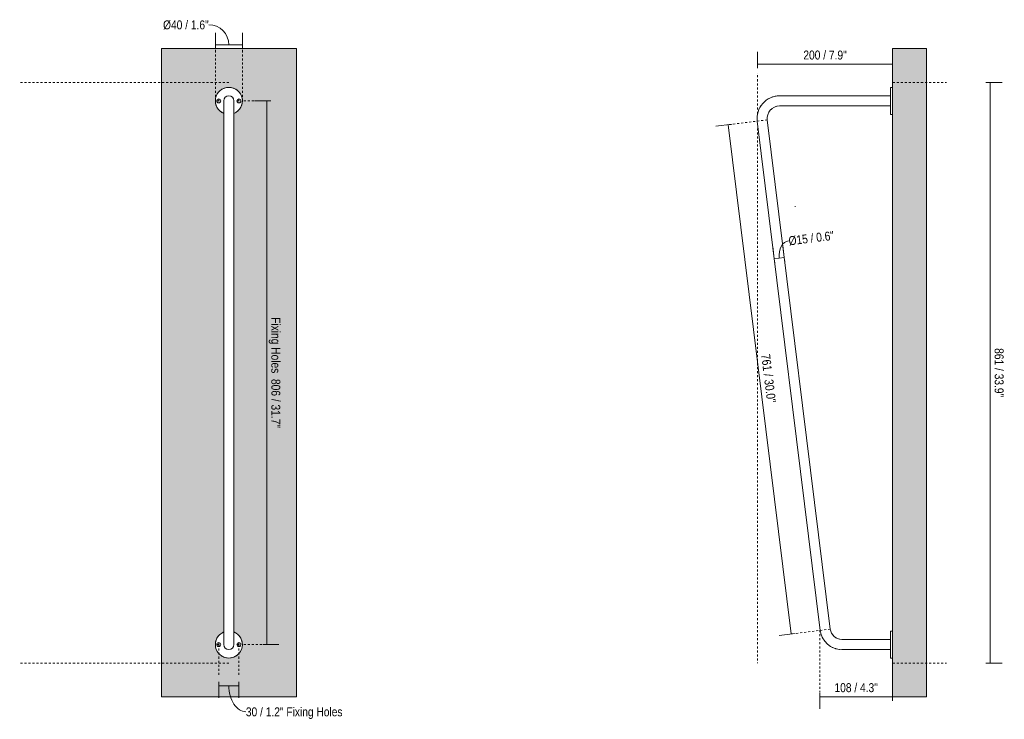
# Model space of a CAD drawing. Header units: millimetres. Extents: x -6889 to -5430, y -225 to 6891.
# Tile 1 of 2: x -6889 to -5430, y -225 to 813. Entities that reach past the tile are written whole.
import ezdxf

# ---------------------------------------------------------------- set-up
doc = ezdxf.new("R2010")
doc.units = ezdxf.units.MM
doc.linetypes.add('Dash', pattern=[6, 3, -3])
doc.layers.add('A-ANNO-DIMS', color=7, linetype='Dash', lineweight=9, true_color=0xd2d2d2)
for name, color, linetype, lineweight in [('A-ANNO-DIMS-6', 7, 'Continuous', 9), ('A-WALL', 7, 'Continuous', 9), ('E-LITE-EQPM', 7, 'Continuous', 20)]:
    doc.layers.add(name, color=color, linetype=linetype, lineweight=lineweight)
doc.styles.add('Arial Narrow', font='ARIALN.TTF', dxfattribs={"height": 13.2})
doc.dimstyles.new('FARO_-_2_2mm_Arial_Narrow_mm_Inch_Left', dxfattribs={"dimscale": 304.8, "dimtxt": 13.509289, "dimasz": 0, "dimexe": 0.059055, "dimexo": 0.0625, "dimgap": 0.009843, "dimtad": 1, "dimdec": 0, "dimzin": 0, "dimdsep": 46, "dimtxsty": 'Arial Narrow', "dimblk1": 'NONE', "dimblk2": 'NONE', "dimsah": 1, "dimcen": 0.09, "dimadec": 0, "dimazin": 0, "dimtfac": 1, "dimtdec": 4, "dimtix": 1, "dimtmove": 1, "dimatfit": 3, "dimfxl": 0.019685, "dimfxlon": 1, "dimtvp": 1, "dimtolj": 1, "dimtzin": 0, "dimarcsym": 2})
doc.dimstyles.new('FARO_-_2_2mm_Arial_Narrow_mm_Inch_Left_1', dxfattribs={"dimscale": 304.8, "dimtxt": 13.509289, "dimasz": 0, "dimexe": 0.059055, "dimexo": 0.0625, "dimgap": 0.009843, "dimtad": 1, "dimdec": 0, "dimzin": 0, "dimdsep": 46, "dimtxsty": 'Arial Narrow', "dimblk1": 'NONE', "dimblk2": 'NONE', "dimsah": 1, "dimcen": 0.09, "dimadec": 0, "dimazin": 0, "dimtfac": 1, "dimtdec": 4, "dimtix": 1, "dimtmove": 0, "dimatfit": 3, "dimfxl": 0.019685, "dimfxlon": 1, "dimtvp": 1, "dimtolj": 1, "dimtzin": 0, "dimarcsym": 2})
doc.dimstyles.new('FARO_-_2_2mm_Arial_Narrow_mm_Inch_Right', dxfattribs={"dimscale": 304.8, "dimtxt": 13.509289, "dimasz": 0, "dimexe": 0.059055, "dimexo": 0.0625, "dimgap": 0.009843, "dimtad": 1, "dimdec": 0, "dimzin": 0, "dimdsep": 46, "dimtxsty": 'Arial Narrow', "dimblk1": 'NONE', "dimblk2": 'NONE', "dimsah": 1, "dimcen": 0.09, "dimadec": 0, "dimazin": 0, "dimtfac": 1, "dimtdec": 4, "dimtix": 1, "dimtmove": 0, "dimatfit": 3, "dimfxl": 0.019685, "dimfxlon": 1, "dimtvp": 1, "dimtolj": 1, "dimtzin": 0, "dimarcsym": 2})
doc.dimstyles.new('FARO_-_2_2mm_Arial_Narrow_mm_Inch_Right_1', dxfattribs={"dimscale": 304.8, "dimtxt": 13.509289, "dimasz": 0, "dimexe": 0.059055, "dimexo": 0.0625, "dimgap": 0.009843, "dimtad": 1, "dimdec": 0, "dimzin": 0, "dimdsep": 46, "dimtxsty": 'Arial Narrow', "dimblk1": 'NONE', "dimblk2": 'NONE', "dimsah": 1, "dimcen": 0.09, "dimadec": 0, "dimazin": 0, "dimtfac": 1, "dimtdec": 4, "dimtix": 1, "dimtmove": 1, "dimatfit": 3, "dimfxl": 0.019685, "dimfxlon": 1, "dimtvp": 1, "dimtolj": 1, "dimtzin": 0, "dimarcsym": 2})

# ---------------------------------------------------------------- blocks, each defined once
blk = doc.blocks.new('20165 - 20165 WHIZZ Black wall lamp accessory-556166-Alzado_PDF')
at = {"layer": 'E-LITE-EQPM'}
for centre, start, end in [((-6579.5, 692.2), 133.8991, 160.0574), ((-6579.5, 692.2), 120.7239, 130.5141), ((-6579.5, 692.2), 107.0668, 116.3563), ((-6579.5, 692.2), 90, 103.0638), ((-6579.5, 692.2), 76.9362, 90), ((-6579.5, 692.2), 63.6437, 72.9332), ((-6579.5, 692.2), 49.4859, 59.2761), ((-6579.5, 692.2), 19.9426, 46.1009), ((-6579.5, 692.2), 177.7429, 203.8815), ((-6579.5, 692.2), 164.3484, 173.5389), ((-6579.5, 692.2), 336.1185, 2.2571), ((-6579.5, 692.2), 6.4611, 15.6516), ((-6579.5, 692.2), 207.5687, 217.0974), ((-6579.5, 692.2), 221.4833, 230.9125), ((-6579.5, 692.2), 234.7229, 247.9608), ((-6579.5, 692.2), 292.0392, 305.2771), ((-6579.5, 692.2), 309.0875, 318.2914), ((-6579.5, 692.2), 322.9026, 332.4313), ((-6579.5, -113.8), 142.9026, 152.4313), ((-6579.5, -113.8), 129.0875, 138.5167), ((-6579.5, -113.8), 112.0392, 125.2771), ((-6579.5, -113.8), 54.7229, 67.9608), ((-6579.5, -113.8), 41.7086, 50.9125), ((-6579.5, -113.8), 27.5687, 37.0974), ((-6579.5, -113.8), 156.1185, 182.2571), ((-6579.5, -113.8), 186.4611, 195.6516), ((-6579.5, -113.8), 357.7429, 23.8815), ((-6579.5, -113.8), 344.3484, 353.5389), ((-6579.5, -113.8), 199.9426, 226.1009), ((-6579.5, -113.8), 229.4859, 239.2761), ((-6579.5, -113.8), 300.7239, 310.5141), ((-6579.5, -113.8), 313.8991, 340.0574), ((-6579.5, -113.8), 243.6437, 252.9332), ((-6579.5, -113.8), 256.9362, 270), ((-6579.5, -113.8), 270, 283.0638), ((-6579.5, -113.8), 287.0668, 296.3563)]:
    blk.add_arc(centre, 20, start, end, dxfattribs=at)
blk = doc.blocks.new('20165 - 20165 WHIZZ Black wall lamp accessory-556166-Lateral_PDF')
at = {"layer": 'E-LITE-EQPM'}
for p, q in [((-3269, 712.2), (-3272, 712.2)), ((-3272, 712.2), (-3272, 699.7)), ((-3452.1, 695.9), (-3452.4, 695.8)), ((-3451.9, 676.4), (-3451.2, 677.4)), ((-3449.2, 679.6), (-3448, 680.6)), ((-3445.8, 682.2), (-3444.3, 682.9)), ((-3441.9, 683.9), (-3440.2, 684.3)), ((-3272, 684.7), (-3272, 672.2)), ((-3272, 672.2), (-3269, 672.2)), ((-3376.5, -92.7), (-3376.4, -92.9)), ((-3360.3, -95.5), (-3360.8, -94.1)), ((-3358.2, -99.2), (-3359.3, -97.5)), ((-3355.4, -102.2), (-3357.1, -100.5)), ((-3269, -93.8), (-3272, -93.8)), ((-3272, -93.8), (-3272, -106.3)), ((-3370.6, -107.7), (-3370.6, -107.7)), ((-3352, -104.4), (-3354.2, -103)), ((-3348.2, -105.8), (-3351.9, -104.5)), ((-3348.2, -121), (-3347.8, -121.1)), ((-3344.3, -121.3), (-3344.2, -121.3)), ((-3272, -121.3), (-3272, -133.8)), ((-3272, -133.8), (-3269, -133.8))]:
    blk.add_line(p, q, dxfattribs=at)
at = {"layer": 'E-LITE-EQPM', "flags": 128}
for points in [[(-3460.1, 690), (-3461.1, 689), (-3461.6, 688.4)], [(-3456.3, 693.2), (-3457, 692.8), (-3457.8, 692)], [(-3446.3, 698.2), (-3447.4, 697.9), (-3447.9, 697.7)], [(-3441.4, 699.3), (-3442, 699.3), (-3443, 699.1)], [(-3468.4, 676.2), (-3469, 674.7), (-3469.1, 674.2)], [(-3466.6, 680.9), (-3467.1, 679.9), (-3467.5, 678.9)], [(-3464.1, 685.3), (-3464.5, 684.7), (-3465.2, 683.4)], [(-3470, 665.1), (-3470, 663.8), (-3469.8, 662.1)], [(-3469.8, 670.2), (-3469.9, 669.3), (-3469.9, 667.7)], [(-3375.5, -97.3), (-3375.3, -98), (-3375, -99)], [(-3373.7, -102.3), (-3373.4, -103.1), (-3373.2, -103.4)], [(-3367.3, -111.5), (-3367.1, -111.9), (-3366.8, -112.1)], [(-3358.4, -118), (-3358.2, -118.1), (-3357.9, -118.2)], [(-3353.6, -119.8), (-3353.2, -120), (-3352.9, -120)]]:
    blk.add_lwpolyline(points, dxfattribs=at)
blk = doc.blocks.new('DIMBLOCK1-Alzado_PDF')
at = {"layer": 'A-ANNO-DIMS-6', "color": 251, "true_color": 0x5b5b5b, "transparency": 16777216}
for p, q in [((-6599.5, 769.1), (-6599.5, 793.1)), ((-6559.5, 769.1), (-6559.5, 793.1)), ((-6599.5, 775.1), (-6559.5, 775.1)), ((-6599.5, 775.1), (-6599.5, 769.1)), ((-6559.5, 775.1), (-6559.5, 769.1))]:
    blk.add_line(p, q, dxfattribs=at)
blk.add_ellipse((-6609.2, 775.1), major_axis=(0, 30.1), ratio=0.986813, start_param=4.712389, end_param=6.283185, dxfattribs=at)
at = {"layer": 'A-ANNO-DIMS-6', "color": 0, "transparency": 16777216, "insert": (-6677, 811.5), "char_height": 13.2, "width": 81.313, "attachment_point": 1, "line_spacing_factor": 0.974696, "style": 'Arial Narrow'}
blk.add_mtext('Ø40 / 1.6"', dxfattribs=at)
blk = doc.blocks.new('_None')
blk = doc.blocks.new('DIMBLOCK2-Alzado_PDF')
at = {"layer": 'A-ANNO-DIMS-6', "color": 251, "true_color": 0x5b5b5b, "transparency": 16777216}
for p, q in [((-6523.2, 692.2), (-6541.3, 692.2)), ((-6523.3, -113.8), (-6523.3, 692.2)), ((-6523.3, 692.2), (-6517.3, 692.2)), ((-6529.3, -113.8), (-6505.3, -113.8)), ((-6523.3, -113.8), (-6529.3, -113.8))]:
    blk.add_line(p, q, dxfattribs=at)
at = {"layer": 'A-ANNO-DIMS-6', "color": 0, "transparency": 16777216, "insert": (-6503.3, 371.5), "char_height": 13.2, "width": 197.364, "attachment_point": 1, "rotation": 270, "line_spacing_factor": 0.974696, "style": 'Arial Narrow'}
blk.add_mtext('Fixing Holes  806 / 31.7"', dxfattribs=at)
blk = doc.blocks.new('DIMBLOCK3-Alzado_PDF')
at = {"layer": 'A-ANNO-DIMS-6', "color": 251, "true_color": 0x5b5b5b, "transparency": 16777216}
for p, q in [((-6594.5, -168.9), (-6594.5, -192.9)), ((-6594.5, -174.9), (-6594.5, -168.9)), ((-6594.5, -174.9), (-6564.5, -174.9)), ((-6564.5, -168.9), (-6564.5, -192.9)), ((-6564.5, -174.9), (-6564.5, -168.9))]:
    blk.add_line(p, q, dxfattribs=at)
blk.add_ellipse((-6554.3, -174.9), major_axis=(0, 38.5), ratio=0.65613, start_param=1.570796, end_param=3.141593, dxfattribs=at)
at = {"layer": 'A-ANNO-DIMS-6', "color": 0, "transparency": 16777216, "insert": (-6554.3, -207), "char_height": 13.2, "width": 182.44, "attachment_point": 1, "line_spacing_factor": 0.974696, "style": 'Arial Narrow'}
blk.add_mtext('30 / 1.2" Fixing Holes  ', dxfattribs=at)
blk = doc.blocks.new('DIMBLOCK4-Lateral_PDF')
at = {"layer": 'A-ANNO-DIMS-6', "color": 251, "true_color": 0x5b5b5b, "transparency": 16777216}
for p, q in [((-5451.5, 719.7), (-5457.5, 719.7)), ((-5451.7, 719.7), (-5433.5, 719.7)), ((-5451.5, 719.7), (-5451.5, -141.3)), ((-5457.5, -141.3), (-5433.5, -141.3)), ((-5451.5, -141.3), (-5457.5, -141.3))]:
    blk.add_line(p, q, dxfattribs=at)
at = {"layer": 'A-ANNO-DIMS-6', "color": 0, "transparency": 16777216, "insert": (-5431.4, 325.6), "char_height": 13.2, "width": 87.231, "attachment_point": 1, "rotation": 270, "line_spacing_factor": 0.974696, "style": 'Arial Narrow'}
blk.add_mtext('861 / 33.9"', dxfattribs=at)
blk = doc.blocks.new('DIMBLOCK5-Lateral_PDF')
at = {"layer": 'A-ANNO-DIMS-6', "color": 251, "true_color": 0x5b5b5b, "transparency": 16777216}
for p, q in [((-5796.1, 740.8), (-5796.1, 764.8)), ((-5595.8, 746.8), (-5796.1, 746.8)), ((-5796.1, 746.8), (-5796.1, 740.8)), ((-5595.8, 746.8), (-5595.8, 752.8)), ((-5595.8, 746.9), (-5595.8, 728.8))]:
    blk.add_line(p, q, dxfattribs=at)
at = {"layer": 'A-ANNO-DIMS-6', "color": 0, "transparency": 16777216, "insert": (-5728.1, 766.8), "char_height": 13.2, "width": 77.196, "attachment_point": 1, "line_spacing_factor": 0.974696, "style": 'Arial Narrow'}
blk.add_mtext('200 / 7.9"', dxfattribs=at)
blk = doc.blocks.new('DIMBLOCK6-Lateral_PDF')
at = {"layer": 'A-ANNO-DIMS-6', "color": 251, "true_color": 0x5b5b5b, "transparency": 16777216}
for p, q in [((-5595.8, -191.4), (-5595.8, -173.2)), ((-5703.8, -185.2), (-5703.8, -209.2)), ((-5703.8, -191.2), (-5703.8, -185.2)), ((-5703.8, -191.2), (-5595.8, -191.2)), ((-5595.8, -191.2), (-5595.8, -197.2))]:
    blk.add_line(p, q, dxfattribs=at)
at = {"layer": 'A-ANNO-DIMS-6', "color": 0, "transparency": 16777216, "insert": (-5682, -171.2), "char_height": 13.2, "width": 77.196, "attachment_point": 1, "line_spacing_factor": 0.974696, "style": 'Arial Narrow'}
blk.add_mtext('108 / 4.3"', dxfattribs=at)
blk = doc.blocks.new('DIMBLOCK7-Lateral_PDF')
at = {"layer": 'A-ANNO-DIMS-6', "color": 251, "true_color": 0x5b5b5b, "transparency": 16777216}
for p, q in [((-5833.7, 657.5), (-5857.6, 654.6)), ((-5839.7, 656.8), (-5833.7, 657.5)), ((-5839.7, 656.8), (-5746.3, -98.2)), ((-5740.4, -97.5), (-5764.2, -100.4)), ((-5746.3, -98.2), (-5740.4, -97.5))]:
    blk.add_line(p, q, dxfattribs=at)
at = {"layer": 'A-ANNO-DIMS-6', "color": 0, "transparency": 16777216, "insert": (-5777.6, 317.8), "char_height": 13.2, "width": 87.231, "attachment_point": 1, "rotation": 277.0501, "line_spacing_factor": 0.974696, "style": 'Arial Narrow'}
blk.add_mtext('761 / 30.0"', dxfattribs=at)
blk = doc.blocks.new('DIMBLOCK8-Lateral_PDF')
at = {"layer": 'A-ANNO-DIMS-6', "color": 251, "true_color": 0x5b5b5b, "transparency": 16777216}
for p, q in [((-5771.3, 458), (-5773.6, 476.1)), ((-5756.5, 459.9), (-5758.7, 477.9)), ((-5771.4, 458.2), (-5756.5, 460)), ((-5771.4, 458.2), (-5770.6, 452.2)), ((-5756.5, 460), (-5755.7, 454.1))]:
    blk.add_line(p, q, dxfattribs=at)
blk.add_ellipse((-5747.1, 461.2), major_axis=(-2.9, 23.6), ratio=0.711773, start_param=0, end_param=1.570796, dxfattribs=at)
at = {"layer": 'A-ANNO-DIMS-6', "color": 0, "transparency": 16777216, "insert": (-5750.8, 491.1), "char_height": 13.2, "width": 81.313, "attachment_point": 1, "rotation": 7.0501, "line_spacing_factor": 0.974696, "style": 'Arial Narrow'}
blk.add_mtext('Ø15 / 0.6"', dxfattribs=at)

msp = doc.modelspace()

# ---------------------------------------------------------------- hatches: boundary and pattern name
at = {"layer": 'A-WALL', "true_color": 0xf7f7f7}
h = msp.add_hatch(color=7, dxfattribs=at)
h.paths.add_polyline_path([(-6479.5, -191.3), (-6479.5, 769.7), (-6679.5, 769.7), (-6679.5, -191.3), (-6574.5, -191.3)], flags=0)
h.paths.add_polyline_path([(-6579.5, -133.8), (-6583.4, -133.4), (-6584.3, -133.1), (-6584.5, -133.1), (-6585.3, -132.8), (-6587.1, -132.2), (-6588.3, -131.6), (-6589.1, -131.3), (-6589.7, -130.9), (-6590.6, -130.4), (-6593.6, -127.9), (-6596.4, -124.5), (-6596.7, -123.8), (-6598, -121.4), (-6598.2, -120.6), (-6598.5, -120), (-6598.7, -119.1), (-6599.1, -117.3), (-6599.4, -115.4), (-6599.5, -115.1), (-6599.5, -114.2), (-6599.5, -113.8), (-6599.1, -109.9), (-6598, -106.1), (-6596.1, -102.6), (-6595.4, -101.7), (-6595, -101.1), (-6594.2, -100.2), (-6593.6, -99.6), (-6590.6, -97.1), (-6587, -95.2), (-6587.1, 673.7), (-6587.1, 673.8), (-6590.6, 675.6), (-6593.6, 678.1), (-6594.4, 679), (-6595, 679.6), (-6595.4, 680.2), (-6596.1, 681.1), (-6598, 684.6), (-6599.2, 688.7), (-6599.3, 690.8), (-6599.5, 692.2), (-6599.4, 693), (-6599.4, 693.7), (-6599.2, 695.1), (-6599.1, 696.1), (-6598.7, 697.6), (-6598.5, 698.5), (-6598.2, 699), (-6598, 699.9), (-6596.1, 703.4), (-6593.6, 706.4), (-6590.6, 708.9), (-6589.7, 709.4), (-6589.1, 709.8), (-6588.3, 710.1), (-6587.1, 710.7), (-6584.8, 711.5), (-6584.5, 711.6), (-6584, 711.7), (-6583.2, 711.9), (-6579.5, 712.2), (-6575.6, 711.9), (-6575, 711.7), (-6574.5, 711.6), (-6573.7, 711.3), (-6571.8, 710.7), (-6570.7, 710.1), (-6569.9, 709.8), (-6569.3, 709.4), (-6568.4, 708.9), (-6565.4, 706.4), (-6562.6, 703), (-6562.3, 702.3), (-6561, 699.9), (-6560.8, 699), (-6560.5, 698.5), (-6560.3, 697.6), (-6559.8, 695.8), (-6559.7, 694.3), (-6559.5, 693.6), (-6559.5, 692.7), (-6559.5, 692.2), (-6559.9, 688.3), (-6561, 684.6), (-6562.9, 681.1), (-6563.6, 680.2), (-6564, 679.6), (-6564.6, 679), (-6565.5, 678), (-6568.4, 675.6), (-6572, 673.7), (-6571.9, -95.3), (-6571.8, -95.3), (-6568.4, -97.1), (-6565.1, -99.9), (-6564.6, -100.6), (-6564, -101.1), (-6563.6, -101.7), (-6562.9, -102.6), (-6561, -106.1), (-6559.8, -110.2), (-6559.6, -112.3), (-6559.5, -113.8), (-6559.6, -114.5), (-6559.6, -115.2), (-6559.8, -116.6), (-6559.9, -117.7), (-6560.3, -119.1), (-6560.5, -120), (-6560.8, -120.6), (-6561, -121.4), (-6562.9, -124.9), (-6565.4, -127.9), (-6568.4, -130.4), (-6569.3, -130.9), (-6569.9, -131.3), (-6570.7, -131.6), (-6571.8, -132.2), (-6574.2, -133), (-6574.5, -133.1), (-6575, -133.2), (-6575.6, -133.4), (-6577.6, -133.6)], flags=0)
h.paths.add_polyline_path([(-6564.5, -116.7), (-6563.7, -116.6), (-6562.9, -116.2), (-6562.4, -115.9), (-6561.9, -115.1), (-6561.6, -114.5), (-6561.5, -113.8), (-6561.6, -113), (-6561.9, -112.3), (-6562.4, -111.7), (-6563, -111.2), (-6563.7, -110.9), (-6564.6, -110.8), (-6565.3, -110.9), (-6566, -111.2), (-6566.7, -111.8), (-6567.1, -112.3), (-6567.4, -113), (-6567.5, -113.8), (-6567.4, -114.5), (-6566.9, -115.4), (-6566.6, -115.9), (-6566, -116.3), (-6565.3, -116.6), (-6564.6, -116.7)], flags=0)
h.paths.add_polyline_path([(-6594.5, -116.7), (-6593.6, -116.6), (-6593, -116.3), (-6592.3, -115.7), (-6591.9, -115.2), (-6591.6, -114.5), (-6591.5, -113.8), (-6591.6, -113), (-6591.9, -112.3), (-6592.4, -111.7), (-6593, -111.2), (-6593.7, -110.9), (-6594.5, -110.8), (-6595.3, -110.9), (-6596.1, -111.3), (-6596.6, -111.7), (-6597.1, -112.3), (-6597.4, -113), (-6597.5, -113.8), (-6597.4, -114.5), (-6596.9, -115.4), (-6596.6, -115.9), (-6596, -116.3), (-6595.3, -116.6)], flags=0)
h.paths.add_polyline_path([(-6564.5, 689.3), (-6563.7, 689.4), (-6562.9, 689.8), (-6562.4, 690.1), (-6561.9, 690.8), (-6561.6, 691.5), (-6561.5, 692.2), (-6561.6, 693), (-6561.9, 693.7), (-6562.4, 694.3), (-6563, 694.8), (-6563.7, 695.1), (-6564.6, 695.2), (-6565.3, 695.1), (-6566, 694.8), (-6566.7, 694.2), (-6567.1, 693.7), (-6567.4, 693), (-6567.5, 692.2), (-6567.4, 691.5), (-6567.1, 690.8), (-6566.6, 690.1), (-6566, 689.7), (-6565.3, 689.4), (-6564.6, 689.3)], flags=0)
h.paths.add_polyline_path([(-6594.5, 689.3), (-6593.7, 689.4), (-6593, 689.7), (-6592.3, 690.3), (-6591.9, 690.8), (-6591.6, 691.5), (-6591.5, 692.2), (-6591.6, 693), (-6591.9, 693.7), (-6592.4, 694.3), (-6593, 694.8), (-6593.7, 695.1), (-6594.5, 695.2), (-6595.3, 695.1), (-6596.1, 694.7), (-6596.6, 694.3), (-6597.1, 693.6), (-6597.4, 693), (-6597.5, 692.2), (-6597.4, 691.5), (-6597.1, 690.8), (-6596.6, 690.1), (-6596, 689.7), (-6595.3, 689.4)], flags=0)
msp.add_hatch(color=7, dxfattribs=at).paths.add_polyline_path([(-5595.8, -191.3), (-5545.8, -191.3), (-5545.8, 769.7), (-5595.8, 769.7), (-5595.8, -117.5)], flags=0)

# ---------------------------------------------------------------- linework, layer by layer
at = {"layer": 'A-ANNO-DIMS'}
for p, q in [((-6599.5, 692.2), (-6599.5, 768.2)), ((-6559.5, 692.2), (-6559.5, 768.2)), ((-5796.1, 673.2), (-5796.1, 733.4)), ((-6579.5, 719.7), (-6889.5, 719.7)), ((-5595.8, 719.7), (-5515.8, 719.7)), ((-6597.5, 692.2), (-6591.5, 692.2)), ((-6594.5, 695.2), (-6594.5, 689.3)), ((-6567.5, 692.2), (-6561.5, 692.2)), ((-6564.5, 695.2), (-6564.5, 689.3)), ((-6557.5, 692.2), (-6522.5, 692.2)), ((-5781.7, 664), (-5839.3, 656.9)), ((-5796.1, 651.5), (-5796.1, -141.3)), ((-5688.3, -91), (-5739.9, -97.4)), ((-5703.8, -92.5), (-5703.8, -184.5)), ((-6597.5, -113.8), (-6591.5, -113.8)), ((-6594.5, -110.8), (-6594.5, -116.7)), ((-6594.5, -113.8), (-6594.5, -159.8)), ((-6567.5, -113.8), (-6561.5, -113.8)), ((-6564.5, -110.8), (-6564.5, -116.7)), ((-6564.5, -113.8), (-6564.5, -159.8)), ((-6557.5, -113.8), (-6528.5, -113.8)), ((-6579.5, -141.3), (-6889.5, -141.3)), ((-5595.8, -141.3), (-5515.8, -141.3))]:
    msp.add_line(p, q, dxfattribs=at)
at = {"layer": 'A-WALL', "color": 253, "true_color": 0xaaaaaa}
for p, q in [((-6479.5, 769.7), (-6679.5, 769.7)), ((-6679.5, 769.7), (-6679.5, -191.3)), ((-6479.5, -191.3), (-6479.5, 769.7)), ((-5595.8, -191.3), (-5595.8, 769.7)), ((-5545.8, 769.7), (-5595.8, 769.7)), ((-5545.8, 769.7), (-5545.8, -191.3)), ((-6679.5, -191.3), (-6479.5, -191.3)), ((-5545.8, -191.3), (-5595.8, -191.3))]:
    msp.add_line(p, q, dxfattribs=at)
at = {"layer": 'E-LITE-EQPM'}
for p, q in [((-6587, 692.2), (-6587, -113.8)), ((-6572, -113.8), (-6572, 692.2)), ((-5598.8, 699.7), (-5763.3, 699.7)), ((-5598.8, 684.7), (-5598.8, 699.7)), ((-5763.3, 684.7), (-5598.8, 684.7)), ((-5796.6, 662.2), (-5703.2, -92.9)), ((-5688.3, -91), (-5781.7, 664)), ((-5740.8, 535.5), (-5740, 535.5)), ((-5598.8, -106.3), (-5671.1, -106.3)), ((-5598.8, -121.3), (-5598.8, -106.3)), ((-5671.1, -121.3), (-5598.8, -121.3))]:
    msp.add_line(p, q, dxfattribs=at)
for centre, radius, start, end in [((-6579.5, 692.2), 20, 90, 247.9757), ((-6579.5, 692.2), 20, 292.0243, 90), ((-6594.5, 692.2), 2.97, 360, 180), ((-6594.5, 692.2), 2.97, 180, 0), ((-6579.5, 692.2), 7.5, 0, 180), ((-6564.5, 692.2), 2.97, 360, 180), ((-6564.5, 692.2), 2.97, 180, 0), ((-5763.3, 666.2), 33.5, 90, 187.0129), ((-5763.3, 666.2), 18.5, 90, 187.0501), ((-6579.5, -113.8), 20, 112.0243, 270), ((-6579.5, -113.8), 20, 270, 67.9757), ((-5671.1, -88.9), 32.3, 187.0501, 270), ((-5671.1, -88.9), 17.3, 187.0501, 270), ((-6594.5, -113.8), 2.97, 360, 180), ((-6594.5, -113.8), 2.97, 180, 0), ((-6579.5, -113.8), 7.5, 180, 360), ((-6564.5, -113.8), 2.97, 360, 180), ((-6564.5, -113.8), 2.97, 180, 0)]:
    msp.add_arc(centre, radius, start, end, dxfattribs=at)

# ---------------------------------------------------------------- block references
for name, p in [('20165 - 20165 WHIZZ Black wall lamp accessory-556166-Alzado_PDF', (0, 0)), ('20165 - 20165 WHIZZ Black wall lamp accessory-556166-Lateral_PDF', (-2326.8, 0))]:
    msp.add_blockref(name, p, dxfattribs=at)

# ---------------------------------------------------------------- dimensions: what is measured, and where the dimension line sits
at = {"layer": 'A-ANNO-DIMS', "color": 251, "linetype": 'Continuous', "true_color": 0x5b5b5b}
for base, p1, p2, text, dimstyle, override, picture, middle in [((-6559.5, 775.1), (-6599.5, 769.1), (-6559.5, 769.1), 'Ø<>', 'FARO_-_2_2mm_Arial_Narrow_mm_Inch_Left', {"dimpost": '<>', "dimfxl": 40}, 'DIMBLOCK1-Alzado_PDF', (-6636.3, 802.7)), ((-6564.5, -174.9), (-6594.5, -168.9), (-6564.5, -168.9), '<> Fixing Holes  ', 'FARO_-_2_2mm_Arial_Narrow_mm_Inch_Right_1', {"dimpost": '<>', "dimfxl": 30}, 'DIMBLOCK3-Alzado_PDF', (-6463, -215.8))]:
    dim = msp.add_linear_dim(base=base, p1=p1, p2=p2, text=text, dimstyle=dimstyle, override=override, dxfattribs=at)
    dim.commit()
    dim.dimension.update_dxf_attribs({"geometry": picture, "text_midpoint": middle, "dimtype": 160})
for base, p1, p2, override, picture, middle in [((-5796.1, 746.8), (-5595.8, 752.8), (-5796.1, 740.8), {"dimpost": '<>', "dimfxl": 200.731396}, 'DIMBLOCK5-Lateral_PDF', (-5696, 758.3)), ((-5595.8, -191.2), (-5703.8, -185.2), (-5595.8, -197.2), {"dimpost": '<>', "dimfxl": 108.720978}, 'DIMBLOCK6-Lateral_PDF', (-5649.8, -179.7))]:
    dim = msp.add_linear_dim(base=base, p1=p1, p2=p2, dimstyle='FARO_-_2_2mm_Arial_Narrow_mm_Inch_Left_1', override=override, dxfattribs=at)
    dim.commit()
    dim.dimension.update_dxf_attribs({"geometry": picture, "text_midpoint": middle})
for base, p1, p2, angle, dimstyle, override, picture, middle in [((-5451.5, -141.3), (-5457.5, 719.7), (-5457.5, -141.3), 90, 'FARO_-_2_2mm_Arial_Narrow_mm_Inch_Right', {"dimtad": 4, "dimpost": '<>', "dimfxl": 861}, 'DIMBLOCK4-Lateral_PDF', (-5440, 289.2)), ((-5746.3, -98.2), (-5833.7, 657.5), (-5740.4, -97.5), 277.0501, 'FARO_-_2_2mm_Arial_Narrow_mm_Inch_Left_1', {"dimpost": '<>', "dimfxl": 760.778895}, 'DIMBLOCK7-Lateral_PDF', (-5781.6, 280.7))]:
    dim = msp.add_linear_dim(base=base, p1=p1, p2=p2, angle=angle, dimstyle=dimstyle, override=override, dxfattribs=at)
    dim.commit()
    dim.dimension.update_dxf_attribs({"geometry": picture, "text_midpoint": middle})
dim = msp.add_linear_dim(base=(-6523.3, 692.2), p1=(-6529.3, -113.8), p2=(-6517.3, 692.2), angle=90, text='Fixing Holes  <>', dimstyle='FARO_-_2_2mm_Arial_Narrow_mm_Inch_Right', override={"dimtad": 4, "dimpost": '<>', "dimfxl": 806.089325}, dxfattribs=at)
dim.commit()
dim.dimension.update_dxf_attribs({"geometry": 'DIMBLOCK2-Alzado_PDF', "text_midpoint": (-6511.7, 289.2)})
dim = msp.add_linear_dim(base=(-5756.5, 460), p1=(-5770.6, 452.2), p2=(-5755.7, 454.1), angle=7.0501, text='Ø<>', dimstyle='FARO_-_2_2mm_Arial_Narrow_mm_Inch_Left', override={"dimpost": '<>', "dimfxl": 15}, dxfattribs=at)
dim.commit()
dim.dimension.update_dxf_attribs({"geometry": 'DIMBLOCK8-Lateral_PDF', "text_midpoint": (-5709.4, 487.3), "dimtype": 160, "text_rotation": 7.0501})

doc.saveas('drawing.dxf')
